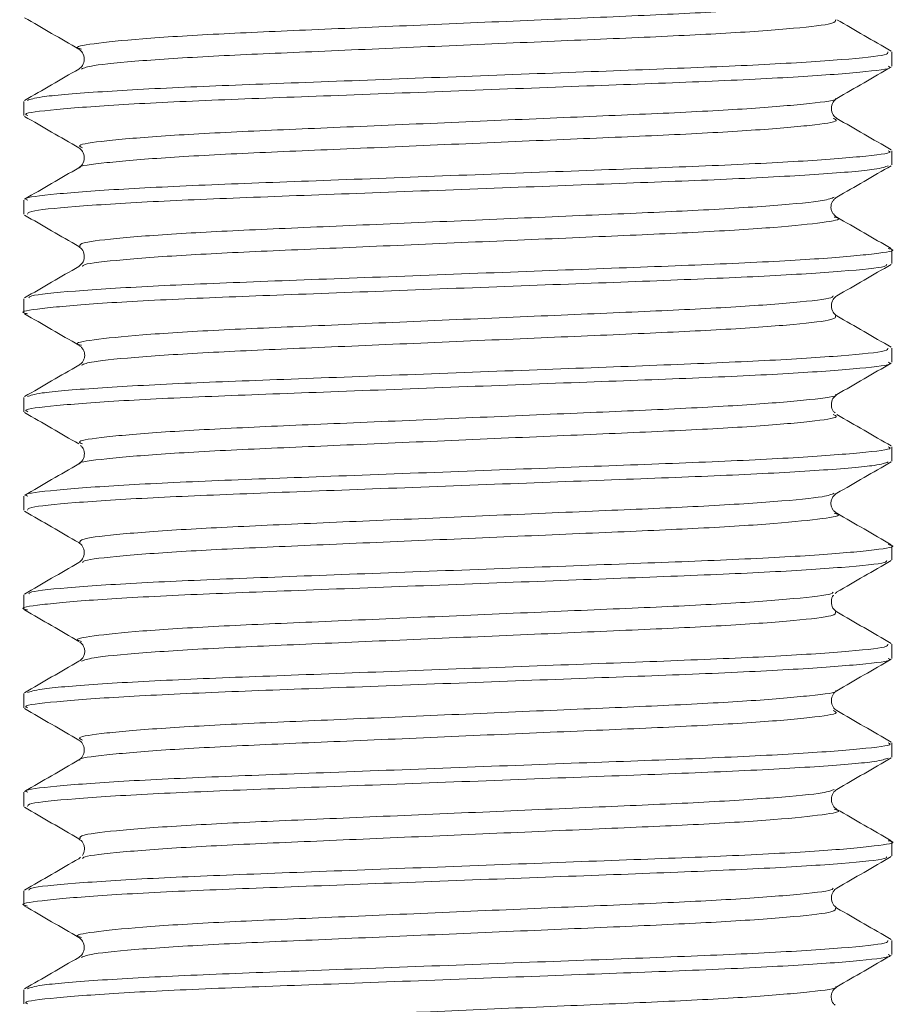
# Model space of a CAD drawing. Header units: millimetres. Extents: x 0 to 210, y 0 to 297.
# Tile 20 of 24: x 108 to 115, y 247 to 256. Entities that reach past the tile are written whole.
import ezdxf

# ---------------------------------------------------------------- set-up
doc = ezdxf.new("R2010")
doc.units = ezdxf.units.MM

msp = doc.modelspace()

# ---------------------------------------------------------------- linework, layer by layer
at = {"color": 179, "linetype": 'Continuous', "lineweight": 15}
for p, q in [((115.2844, 255.2148), (115.2844, 255.3344)), ((107.951, 254.9178), (107.951, 254.7978)), ((115.2844, 254.3812), (115.2844, 254.5013)), ((107.951, 254.0844), (107.951, 253.9648)), ((115.2844, 253.5478), (115.2844, 253.6678)), ((108.4303, 253.5377), (108.4164, 253.5239)), ((107.951, 253.2513), (107.951, 253.1312)), ((115.2844, 252.7148), (115.2844, 252.8344)), ((107.951, 252.4178), (107.951, 252.2978)), ((115.2844, 251.8812), (115.2844, 252.0013)), ((107.951, 251.5844), (107.951, 251.4648)), ((115.2844, 251.0478), (115.2844, 251.1678)), ((107.951, 250.7513), (107.951, 250.6312)), ((114.8054, 250.7618), (114.819, 250.7752)), ((115.2844, 250.2148), (115.2844, 250.3344)), ((107.951, 249.9178), (107.951, 249.7978)), ((115.2844, 249.3812), (115.2844, 249.5014)), ((107.951, 249.0844), (107.951, 248.9648)), ((115.2844, 248.5478), (115.2844, 248.6678)), ((108.4299, 248.5367), (108.4164, 248.5239)), ((107.951, 248.2514), (107.951, 248.1312)), ((115.2844, 247.7148), (115.2844, 247.8344)), ((107.951, 247.4178), (107.951, 247.2978))]:
    msp.add_line(p, q, dxfattribs=at)
for points, knots in [([(114.7872, 255.775), (114.7859, 255.77), (114.7817, 255.7526), (114.4836, 255.7191), (113.9253, 255.6775), (113.158, 255.6413), (112.2635, 255.6034), (111.3031, 255.5616), (110.3765, 255.5215), (109.5613, 255.4866), (108.9108, 255.446), (108.5174, 255.4042), (108.364, 255.3767), (108.4278, 255.3613), (108.44, 255.3584)], [0, 0, 0, 0, 0.039035, 0.134008, 0.229483, 0.321412, 0.414327, 0.510049, 0.604394, 0.695526, 0.790183, 0.885814, 0.978256, 1, 1, 1, 1]), ([(107.9572, 255.6242), (108.0337, 255.5799), (108.1867, 255.4915), (108.3396, 255.4029), (108.4161, 255.3587)], [0, 0, 0, 0, 0.50005, 1, 1, 1, 1]), ([(114.8071, 255.6071), (114.81, 255.5966), (114.8163, 255.5739), (114.4896, 255.5344), (113.9237, 255.4928), (113.1584, 255.4566), (112.2635, 255.4186), (111.303, 255.3769), (110.3772, 255.3367), (109.5589, 255.3018), (108.9201, 255.2613), (108.5144, 255.2225), (108.4616, 255.2002), (108.4389, 255.1907)], [0, 0, 0, 0, 0.08181, 0.176717, 0.272126, 0.363991, 0.456842, 0.552497, 0.646776, 0.737845, 0.832437, 0.928001, 1, 1, 1, 1]), ([(115.2782, 255.3416), (115.2017, 255.3858), (115.0487, 255.4743), (114.8958, 255.5628), (114.8193, 255.6071)], [0, 0, 0, 0, 0.50005, 1, 1, 1, 1]), ([(107.9817, 254.9255), (108.0081, 254.9353), (108.0687, 254.9578), (108.5349, 254.9969), (109.2652, 255.0375), (110.2002, 255.0724), (111.258, 255.1125), (112.3557, 255.1543), (113.378, 255.1922), (114.2535, 255.2285), (114.8965, 255.27), (115.2525, 255.3065), (115.2512, 255.3266), (115.2508, 255.3344)], [0, 0, 0, 0, 0.075649, 0.173087, 0.269534, 0.362392, 0.45852, 0.556051, 0.650725, 0.744393, 0.841673, 0.938441, 1, 1, 1, 1]), ([(108.4159, 255.3588), (108.4274, 255.3501), (108.4505, 255.3325), (108.4681, 255.2746), (108.4505, 255.2167), (108.4274, 255.1991), (108.416, 255.1903)], [0, 0, 0, 0, 0.248461, 0.499984, 0.751523, 1, 1, 1, 1]), ([(115.2515, 255.2148), (115.2607, 255.2109), (115.2989, 255.1948), (115.0462, 255.1641), (114.5006, 255.1223), (113.6882, 255.0834), (112.7086, 255.0479), (111.6261, 255.0066), (110.5427, 254.9652), (109.5611, 254.9296), (108.7456, 254.8909), (108.1952, 254.8491), (107.9384, 254.818), (107.9755, 254.8018), (107.9847, 254.7978)], [0, 0, 0, 0, 0.029463, 0.123328, 0.219093, 0.312563, 0.404047, 0.499267, 0.59452, 0.686047, 0.779452, 0.875213, 0.969137, 1, 1, 1, 1]), ([(114.8193, 254.942), (114.8958, 254.9863), (115.0487, 255.0748), (115.2017, 255.1633), (115.2782, 255.2075)], [0, 0, 0, 0, 0.49995, 1, 1, 1, 1]), ([(108.4161, 255.1904), (108.3396, 255.1462), (108.1867, 255.0577), (108.0337, 254.9692), (107.9572, 254.9249)], [0, 0, 0, 0, 0.49995, 1, 1, 1, 1]), ([(114.8087, 254.942), (114.8103, 254.9409), (114.8311, 254.9276), (114.6121, 254.8997), (114.1422, 254.8579), (113.4292, 254.8191), (112.5725, 254.7836), (111.625, 254.7423), (110.6771, 254.7009), (109.8176, 254.6653), (109.1052, 254.6266), (108.6186, 254.5847), (108.3878, 254.5508), (108.4323, 254.5318), (108.4482, 254.525)], [0, 0, 0, 0, 0.0080126, 0.1018837, 0.1976574, 0.2911343, 0.3826225, 0.4778511, 0.573112, 0.6646438, 0.7580549, 0.8538249, 0.9477555, 1, 1, 1, 1]), ([(114.8198, 254.7735), (114.8082, 254.7823), (114.785, 254.8), (114.7673, 254.8579), (114.785, 254.9158), (114.8082, 254.9335), (114.8198, 254.9423)], [0, 0, 0, 0, 0.2483048, 0.5000045, 0.7516998, 1, 1, 1, 1]), ([(107.9572, 254.7908), (108.0337, 254.7466), (108.1867, 254.6581), (108.3396, 254.5696), (108.4161, 254.5254)], [0, 0, 0, 0, 0.50005, 1, 1, 1, 1]), ([(114.7869, 254.7741), (114.803, 254.7675), (114.8489, 254.7487), (114.6222, 254.715), (114.1396, 254.6732), (113.4299, 254.6343), (112.5723, 254.5988), (111.6251, 254.5575), (110.6769, 254.5161), (109.8182, 254.4806), (109.1026, 254.4418), (108.6284, 254.4001), (108.4064, 254.3719), (108.4265, 254.3584), (108.4284, 254.3571)], [0, 0, 0, 0, 0.0508383, 0.1447095, 0.2404834, 0.3339604, 0.4254488, 0.5206775, 0.6159385, 0.7074705, 0.8008817, 0.8966519, 0.9905826, 1, 1, 1, 1]), ([(115.2782, 254.5083), (115.2017, 254.5525), (115.0487, 254.641), (114.8958, 254.7295), (114.8193, 254.7737)], [0, 0, 0, 0, 0.50005, 1, 1, 1, 1]), ([(107.9847, 254.0844), (107.9755, 254.0884), (107.9384, 254.1046), (108.1952, 254.1357), (108.7456, 254.1775), (109.5611, 254.2162), (110.5427, 254.2518), (111.6261, 254.2932), (112.7086, 254.3345), (113.6882, 254.37), (114.5006, 254.4088), (115.0462, 254.4506), (115.2989, 254.4814), (115.2607, 254.4975), (115.2515, 254.5013)], [0, 0, 0, 0, 0.030863, 0.124787, 0.220548, 0.313953, 0.40548, 0.500733, 0.595953, 0.687437, 0.780907, 0.876672, 0.970537, 1, 1, 1, 1]), ([(108.4159, 254.5255), (108.4273, 254.5168), (108.4505, 254.4991), (108.4681, 254.4412), (108.4504, 254.3833), (108.4273, 254.3657), (108.4158, 254.3569)], [0, 0, 0, 0, 0.248412, 0.500014, 0.751602, 1, 1, 1, 1]), ([(115.2524, 254.3736), (115.2275, 254.364), (115.17, 254.3417), (114.7097, 254.3028), (113.9831, 254.2622), (113.0506, 254.2273), (111.9941, 254.1872), (110.8961, 254.1454), (109.872, 254.1074), (108.9938, 254.0713), (108.3466, 254.0297), (107.9853, 253.993), (107.9843, 253.9727), (107.9839, 253.9648)], [0, 0, 0, 0, 0.074172, 0.171591, 0.268086, 0.360953, 0.457028, 0.55457, 0.649317, 0.742924, 0.840179, 0.936988, 1, 1, 1, 1]), ([(114.8193, 254.1087), (114.8958, 254.1529), (115.0487, 254.2415), (115.2017, 254.3299), (115.2782, 254.3742)], [0, 0, 0, 0, 0.49995, 1, 1, 1, 1]), ([(108.4161, 254.3571), (108.3396, 254.3128), (108.1867, 254.2243), (108.0337, 254.1358), (107.9572, 254.0916)], [0, 0, 0, 0, 0.49995, 1, 1, 1, 1]), ([(114.7954, 254.1084), (114.7741, 254.0991), (114.7239, 254.0771), (114.3234, 254.0385), (113.6879, 253.9979), (112.8717, 253.963), (111.9471, 253.9229), (110.9863, 253.8811), (110.0898, 253.8431), (109.3221, 253.807), (108.7526, 253.7653), (108.4208, 253.7256), (108.4248, 253.7027), (108.4267, 253.692)], [0, 0, 0, 0, 0.070542, 0.166089, 0.260728, 0.351807, 0.446034, 0.541702, 0.634626, 0.726431, 0.821816, 0.916763, 1, 1, 1, 1]), ([(114.8191, 253.9405), (114.8111, 253.9444), (114.8005, 253.9496), (114.7765, 253.9859), (114.7685, 254.0143), (114.77, 254.0446), (114.781, 254.0723), (114.7981, 254.0944), (114.8125, 254.1041), (114.8193, 254.1087)], [0, 0, 0, 0, 0.476409, 0.63076, 0.745005, 0.830189, 0.89654, 0.951781, 1, 1, 1, 1]), ([(107.9572, 253.9575), (108.0337, 253.9133), (108.1867, 253.8248), (108.3396, 253.7363), (108.4161, 253.692)], [0, 0, 0, 0, 0.5000505, 1, 1, 1, 1]), ([(114.7965, 253.9407), (114.8081, 253.9379), (114.8723, 253.9227), (114.7218, 253.8955), (114.3329, 253.8537), (113.6854, 253.8131), (112.8723, 253.7782), (111.9469, 253.7381), (110.9862, 253.6964), (110.0902, 253.6583), (109.3206, 253.6222), (108.7585, 253.5807), (108.4562, 253.5469), (108.4503, 253.5293), (108.4485, 253.5241)], [0, 0, 0, 0, 0.020382, 0.112751, 0.208367, 0.303075, 0.394219, 0.488515, 0.584252, 0.677243, 0.769115, 0.864569, 0.959585, 1, 1, 1, 1]), ([(115.2782, 253.6749), (115.2017, 253.7192), (115.0487, 253.8077), (114.8958, 253.8962), (114.8193, 253.9404)], [0, 0, 0, 0, 0.50005, 1, 1, 1, 1]), ([(107.9949, 253.2588), (107.9968, 253.2644), (108.0029, 253.2822), (108.35, 253.3163), (108.993, 253.3579), (109.8722, 253.394), (110.8961, 253.432), (111.9939, 253.4738), (113.0514, 253.5139), (113.9804, 253.5488), (114.7205, 253.5894), (115.164, 253.6312), (115.3365, 253.6581), (115.2654, 253.673), (115.2537, 253.6755)], [0, 0, 0, 0, 0.042886, 0.137874, 0.233299, 0.325146, 0.418111, 0.513819, 0.608087, 0.699208, 0.793888, 0.889475, 0.981819, 1, 1, 1, 1]), ([(108.4163, 253.6919), (108.4284, 253.6824), (108.454, 253.662), (108.4683, 253.6006), (108.4503, 253.5535), (108.4359, 253.5421), (108.4303, 253.5377)], [0, 0, 0, 0, 0.230169, 0.491557, 0.803099, 1, 1, 1, 1]), ([(115.2408, 253.5404), (115.2395, 253.535), (115.2354, 253.5173), (114.8934, 253.4834), (114.2549, 253.4419), (113.3784, 253.4057), (112.3564, 253.3678), (111.259, 253.326), (110.2001, 253.2858), (109.2685, 253.2509), (108.5248, 253.2104), (108.076, 253.1686), (107.9001, 253.1414), (107.9707, 253.1263), (107.983, 253.1236)], [0, 0, 0, 0, 0.041468, 0.136412, 0.231861, 0.323768, 0.416656, 0.512349, 0.60667, 0.697778, 0.792407, 0.88801, 0.980431, 1, 1, 1, 1]), ([(108.4162, 253.5238), (108.3397, 253.4795), (108.1867, 253.391), (108.0337, 253.3025), (107.9572, 253.2583)], [0, 0, 0, 0, 0.499949, 1, 1, 1, 1]), ([(114.8193, 253.2754), (114.8958, 253.3196), (115.0487, 253.4081), (115.2017, 253.4966), (115.2782, 253.5408)], [0, 0, 0, 0, 0.499949, 1, 1, 1, 1]), ([(114.7872, 253.275), (114.786, 253.27), (114.7818, 253.2527), (114.4839, 253.2191), (113.9257, 253.1776), (113.1585, 253.1413), (112.2642, 253.1034), (111.3038, 253.0617), (110.3771, 253.0215), (109.5618, 252.9866), (108.9112, 252.946), (108.5176, 252.9042), (108.3641, 252.8767), (108.4278, 252.8614), (108.44, 252.8584)], [0, 0, 0, 0, 0.0389812, 0.1339537, 0.229432, 0.3213644, 0.414278, 0.5100012, 0.6043494, 0.6954825, 0.7901394, 0.8857722, 0.9782192, 1, 1, 1, 1]), ([(114.8193, 253.1071), (114.8079, 253.1158), (114.7849, 253.1334), (114.7673, 253.1912), (114.7849, 253.2491), (114.8079, 253.2666), (114.8193, 253.2754)], [0, 0, 0, 0, 0.248558, 0.500002, 0.751444, 1, 1, 1, 1]), ([(107.9572, 253.1242), (108.0337, 253.0799), (108.1867, 252.9915), (108.3396, 252.903), (108.4161, 252.8587)], [0, 0, 0, 0, 0.500051, 1, 1, 1, 1]), ([(114.807, 253.1071), (114.81, 253.0966), (114.8164, 253.0739), (114.4899, 253.0344), (113.9242, 252.9928), (113.1589, 252.9566), (112.2641, 252.9187), (111.3036, 252.8769), (110.3778, 252.8367), (109.5594, 252.8019), (108.9205, 252.7613), (108.5145, 252.7225), (108.4616, 252.7002), (108.4389, 252.6907)], [0, 0, 0, 0, 0.081697, 0.176605, 0.272018, 0.363889, 0.456739, 0.552397, 0.646682, 0.737753, 0.832346, 0.927913, 1, 1, 1, 1]), ([(115.2782, 252.8416), (115.2017, 252.8859), (115.0488, 252.9743), (114.8958, 253.0628), (114.8193, 253.1071)], [0, 0, 0, 0, 0.49985, 1, 1, 1, 1]), ([(107.9816, 252.4254), (108.0081, 252.4353), (108.0688, 252.4578), (108.5353, 252.497), (109.2658, 252.5375), (110.2008, 252.5724), (111.2588, 252.6126), (112.3564, 252.6543), (113.3786, 252.6922), (114.254, 252.7285), (114.8968, 252.7701), (115.2526, 252.8066), (115.2512, 252.8266), (115.2507, 252.8344)], [0, 0, 0, 0, 0.075738, 0.173174, 0.269616, 0.362472, 0.4586, 0.556128, 0.650796, 0.744465, 0.841743, 0.938507, 1, 1, 1, 1]), ([(108.4161, 252.8587), (108.4228, 252.8542), (108.4373, 252.8444), (108.4543, 252.8224), (108.4653, 252.7947), (108.4668, 252.7644), (108.4589, 252.736), (108.435, 252.6996), (108.4242, 252.6944), (108.4161, 252.6904)], [0, 0, 0, 0, 0.048727, 0.104607, 0.171671, 0.257423, 0.371846, 0.525816, 1, 1, 1, 1]), ([(115.2516, 252.7148), (115.2607, 252.7109), (115.299, 252.6949), (115.0465, 252.6641), (114.5011, 252.6223), (113.6888, 252.5834), (112.7093, 252.5479), (111.6269, 252.5066), (110.5435, 252.4652), (109.5617, 252.4297), (108.746, 252.3909), (108.1955, 252.3491), (107.9385, 252.3181), (107.9755, 252.3018), (107.9847, 252.2978)], [0, 0, 0, 0, 0.029401, 0.123263, 0.219028, 0.312501, 0.403983, 0.499202, 0.594456, 0.685985, 0.779387, 0.875148, 0.969074, 1, 1, 1, 1]), ([(108.4161, 252.6904), (108.3396, 252.6462), (108.1867, 252.5577), (108.0337, 252.4692), (107.9572, 252.4249)], [0, 0, 0, 0, 0.499949, 1, 1, 1, 1]), ([(114.8193, 252.4421), (114.8958, 252.4863), (115.0488, 252.5748), (115.2017, 252.6633), (115.2782, 252.7075)], [0, 0, 0, 0, 0.4999494, 1, 1, 1, 1]), ([(114.8087, 252.442), (114.8104, 252.441), (114.8312, 252.4276), (114.6123, 252.3997), (114.1427, 252.358), (113.4298, 252.3191), (112.5731, 252.2836), (111.6257, 252.2423), (110.6777, 252.2009), (109.8181, 252.1653), (109.1056, 252.1266), (108.6188, 252.0848), (108.3878, 252.0508), (108.4323, 252.0318), (108.4482, 252.025)], [0, 0, 0, 0, 0.00799, 0.101849, 0.197612, 0.291082, 0.382559, 0.477777, 0.573029, 0.664553, 0.757952, 0.853712, 0.947635, 1, 1, 1, 1]), ([(114.8054, 252.2874), (114.7999, 252.2916), (114.7863, 252.302), (114.7669, 252.3486), (114.7804, 252.411), (114.807, 252.4322), (114.8193, 252.442)], [0, 0, 0, 0, 0.213379, 0.530041, 0.784031, 1, 1, 1, 1]), ([(107.9572, 252.2908), (108.0337, 252.2466), (108.1867, 252.1581), (108.3397, 252.0696), (108.4162, 252.0253)], [0, 0, 0, 0, 0.500051, 1, 1, 1, 1]), ([(114.7869, 252.2741), (114.803, 252.2675), (114.849, 252.2487), (114.6224, 252.215), (114.14, 252.1732), (113.4305, 252.1344), (112.5729, 252.0989), (111.6258, 252.0575), (110.6775, 252.0162), (109.8188, 251.9806), (109.1031, 251.9418), (108.6287, 251.9001), (108.4065, 251.8719), (108.4266, 251.8584), (108.4284, 251.8571)], [0, 0, 0, 0, 0.050772, 0.144641, 0.240416, 0.333896, 0.425383, 0.520611, 0.615875, 0.707409, 0.800818, 0.896589, 0.990523, 1, 1, 1, 1]), ([(115.2782, 252.0083), (115.2017, 252.0525), (115.0487, 252.141), (114.8958, 252.2295), (114.8193, 252.2737)], [0, 0, 0, 0, 0.500051, 1, 1, 1, 1]), ([(107.9847, 251.5844), (107.9755, 251.5884), (107.9385, 251.6047), (108.1955, 251.6357), (108.746, 251.6775), (109.5617, 251.7163), (110.5435, 251.7518), (111.6269, 251.7932), (112.7093, 251.8345), (113.6888, 251.87), (114.5011, 251.9089), (115.0465, 251.9507), (115.299, 251.9814), (115.2607, 251.9975), (115.2516, 252.0013)], [0, 0, 0, 0, 0.030925, 0.124852, 0.220613, 0.314015, 0.405544, 0.500798, 0.596017, 0.687499, 0.780972, 0.876737, 0.970599, 1, 1, 1, 1]), ([(108.4298, 252.0121), (108.4352, 252.0081), (108.448, 251.9985), (108.4686, 251.9525), (108.4561, 251.8893), (108.4286, 251.8671), (108.4161, 251.8571)], [0, 0, 0, 0, 0.230759, 0.551176, 0.797473, 1, 1, 1, 1]), ([(108.4161, 251.8571), (108.3396, 251.8128), (108.1867, 251.7243), (108.0337, 251.6358), (107.9572, 251.5916)], [0, 0, 0, 0, 0.49995, 1, 1, 1, 1]), ([(115.2523, 251.8736), (115.2275, 251.864), (115.1701, 251.8417), (114.7101, 251.8028), (113.9837, 251.7622), (113.0513, 251.7273), (111.9949, 251.6872), (110.8968, 251.6455), (109.8727, 251.6074), (108.9944, 251.5713), (108.347, 251.5297), (107.9854, 251.493), (107.9843, 251.4727), (107.9838, 251.4648)], [0, 0, 0, 0, 0.07407, 0.171492, 0.267993, 0.360864, 0.45694, 0.554487, 0.649241, 0.742849, 0.840106, 0.936921, 1, 1, 1, 1]), ([(114.8193, 251.6087), (114.8957, 251.6529), (115.0487, 251.7414), (115.2017, 251.8299), (115.2782, 251.8742)], [0, 0, 0, 0, 0.499949, 1, 1, 1, 1]), ([(114.7953, 251.6084), (114.7741, 251.5991), (114.724, 251.5771), (114.3237, 251.5385), (113.6884, 251.4979), (112.8723, 251.463), (111.9477, 251.4229), (110.9869, 251.3811), (110.0904, 251.3431), (109.3226, 251.307), (108.7529, 251.2654), (108.4209, 251.2256), (108.4248, 251.2027), (108.4266, 251.192)], [0, 0, 0, 0, 0.070438, 0.165987, 0.26063, 0.351711, 0.445938, 0.541608, 0.634537, 0.726341, 0.821727, 0.916679, 1, 1, 1, 1]), ([(114.8193, 251.4404), (114.8125, 251.445), (114.7981, 251.4547), (114.7807, 251.4769), (114.7696, 251.5048), (114.7682, 251.5353), (114.7763, 251.5636), (114.8008, 251.6), (114.8113, 251.6049), (114.8193, 251.6087)], [0, 0, 0, 0, 0.047588, 0.101587, 0.166025, 0.249227, 0.362232, 0.516725, 1, 1, 1, 1]), ([(107.9572, 251.4575), (108.0337, 251.4133), (108.1867, 251.3248), (108.3397, 251.2363), (108.4161, 251.192)], [0, 0, 0, 0, 0.50005, 1, 1, 1, 1]), ([(114.7966, 251.4407), (114.8081, 251.4379), (114.8723, 251.4227), (114.722, 251.3956), (114.3333, 251.3538), (113.6859, 251.3131), (112.8729, 251.2782), (111.9476, 251.2382), (110.9869, 251.1964), (110.0908, 251.1584), (109.321, 251.1222), (108.7587, 251.0807), (108.4563, 251.0469), (108.4503, 251.0293), (108.4485, 251.0241)], [0, 0, 0, 0, 0.0203011, 0.1126632, 0.2082757, 0.3029822, 0.3941243, 0.4884142, 0.5841486, 0.67714, 0.7690056, 0.8644557, 0.9594705, 1, 1, 1, 1]), ([(115.2782, 251.1749), (115.2017, 251.2192), (115.0487, 251.3077), (114.8958, 251.3962), (114.8193, 251.4404)], [0, 0, 0, 0, 0.50005, 1, 1, 1, 1]), ([(107.9949, 250.7588), (107.9968, 250.7644), (108.003, 250.7822), (108.3503, 250.8164), (108.9935, 250.8579), (109.8729, 250.894), (110.8968, 250.9321), (111.9947, 250.9738), (113.0521, 251.0139), (113.981, 251.0488), (114.7209, 251.0894), (115.1642, 251.1312), (115.3365, 251.1581), (115.2655, 251.173), (115.2538, 251.1755)], [0, 0, 0, 0, 0.042996, 0.137983, 0.233405, 0.325246, 0.418212, 0.513917, 0.60818, 0.699299, 0.793977, 0.889561, 0.981898, 1, 1, 1, 1]), ([(108.4161, 251.192), (108.4275, 251.1833), (108.4505, 251.1657), (108.4681, 251.1079), (108.4505, 251.05), (108.4275, 251.0325), (108.4161, 251.0238)], [0, 0, 0, 0, 0.2485579, 0.5000022, 0.7514443, 1, 1, 1, 1]), ([(115.2408, 251.0404), (115.2395, 251.035), (115.2355, 251.0174), (114.8938, 250.9835), (114.2554, 250.9419), (113.3791, 250.9057), (112.3571, 250.8678), (111.2597, 250.826), (110.2008, 250.7858), (109.2691, 250.751), (108.5252, 250.7104), (108.0761, 250.6686), (107.9001, 250.6414), (107.9707, 250.6263), (107.9831, 250.6236)], [0, 0, 0, 0, 0.04139, 0.136331, 0.23178, 0.323688, 0.416571, 0.512262, 0.606583, 0.69769, 0.792315, 0.887918, 0.980341, 1, 1, 1, 1]), ([(108.4161, 251.0237), (108.3396, 250.9795), (108.1867, 250.891), (108.0337, 250.8025), (107.9572, 250.7583)], [0, 0, 0, 0, 0.4999495, 1, 1, 1, 1]), ([(114.8193, 250.7754), (114.8958, 250.8196), (115.0487, 250.9081), (115.2017, 250.9966), (115.2782, 251.0408)], [0, 0, 0, 0, 0.49995, 1, 1, 1, 1]), ([(114.7872, 250.775), (114.786, 250.77), (114.7819, 250.7527), (114.4842, 250.7191), (113.9262, 250.6776), (113.1591, 250.6413), (112.2648, 250.6034), (111.3044, 250.5617), (110.3777, 250.5215), (109.5623, 250.4866), (108.9115, 250.4461), (108.5178, 250.4043), (108.3641, 250.3768), (108.4279, 250.3614), (108.4401, 250.3584)], [0, 0, 0, 0, 0.038906, 0.133875, 0.229353, 0.321287, 0.414196, 0.509917, 0.604265, 0.695397, 0.79005, 0.885682, 0.978131, 1, 1, 1, 1]), ([(114.8191, 250.6072), (114.8069, 250.617), (114.7803, 250.6384), (114.767, 250.6997), (114.7816, 250.7388), (114.7902, 250.7469), (114.7908, 250.7475)], [0, 0, 0, 0, 0.26572, 0.578627, 0.970018, 1, 1, 1, 1]), ([(107.9572, 250.6242), (108.0337, 250.5799), (108.1867, 250.4915), (108.3396, 250.4029), (108.4161, 250.3587)], [0, 0, 0, 0, 0.500051, 1, 1, 1, 1]), ([(114.807, 250.6071), (114.81, 250.5966), (114.8165, 250.5739), (114.4902, 250.5345), (113.9246, 250.4928), (113.1595, 250.4566), (112.2647, 250.4187), (111.3043, 250.3769), (110.3784, 250.3368), (109.5599, 250.3019), (108.9208, 250.2613), (108.5147, 250.2225), (108.4617, 250.2003), (108.4389, 250.1907)], [0, 0, 0, 0, 0.081683, 0.176588, 0.272002, 0.363874, 0.456721, 0.552378, 0.646664, 0.737734, 0.832324, 0.927892, 1, 1, 1, 1]), ([(115.2782, 250.3416), (115.2017, 250.3858), (115.0487, 250.4743), (114.8958, 250.5628), (114.8193, 250.6071)], [0, 0, 0, 0, 0.5000504, 1, 1, 1, 1]), ([(107.9816, 249.9255), (108.0082, 249.9353), (108.069, 249.9578), (108.5357, 249.997), (109.2664, 250.0376), (110.2015, 250.0724), (111.2595, 250.1126), (112.3571, 250.1544), (113.3793, 250.1923), (114.2545, 250.2285), (114.8972, 250.2701), (115.2527, 250.3066), (115.2513, 250.3266), (115.2507, 250.3344)], [0, 0, 0, 0, 0.075761, 0.173202, 0.269647, 0.362506, 0.458641, 0.556173, 0.650842, 0.744518, 0.841803, 0.938569, 1, 1, 1, 1]), ([(108.4234, 250.3524), (108.4294, 250.3495), (108.4379, 250.3454), (108.4593, 250.3141), (108.4676, 250.286), (108.4664, 250.2588), (108.4598, 250.2388), (108.4514, 250.2225), (108.4374, 250.2047), (108.423, 250.195), (108.4161, 250.1904)], [0, 0, 0, 0, 0.424049, 0.599674, 0.726034, 0.817301, 0.854378, 0.887681, 0.946939, 1, 1, 1, 1]), ([(108.4161, 250.1904), (108.3397, 250.1462), (108.1867, 250.0577), (108.0337, 249.9692), (107.9572, 249.9249)], [0, 0, 0, 0, 0.49995, 1, 1, 1, 1]), ([(115.2516, 250.2148), (115.2607, 250.2109), (115.2991, 250.1949), (115.0467, 250.1641), (114.5016, 250.1223), (113.6894, 250.0835), (112.71, 250.048), (111.6276, 250.0066), (110.5442, 249.9653), (109.5623, 249.9297), (108.7465, 249.891), (108.1958, 249.8492), (107.9386, 249.8181), (107.9756, 249.8018), (107.9847, 249.7978)], [0, 0, 0, 0, 0.0293389, 0.1231979, 0.2189633, 0.3124395, 0.4039192, 0.4991368, 0.5943924, 0.6859234, 0.7793222, 0.8750833, 0.9690122, 1, 1, 1, 1]), ([(114.8193, 249.942), (114.8958, 249.9863), (115.0487, 250.0748), (115.2017, 250.1633), (115.2782, 250.2075)], [0, 0, 0, 0, 0.49995, 1, 1, 1, 1]), ([(114.8088, 249.942), (114.8105, 249.941), (114.8313, 249.9276), (114.6125, 249.8997), (114.1431, 249.858), (113.4303, 249.8191), (112.5737, 249.7836), (111.6263, 249.7423), (110.6783, 249.7009), (109.8186, 249.6654), (109.1061, 249.6266), (108.6191, 249.5848), (108.3879, 249.5508), (108.4323, 249.5318), (108.4482, 249.525)], [0, 0, 0, 0, 0.0078875, 0.1017533, 0.1975274, 0.2910102, 0.3824948, 0.4777205, 0.5729844, 0.6645203, 0.7579256, 0.8536954, 0.9476312, 1, 1, 1, 1]), ([(114.8196, 249.7736), (114.8081, 249.7823), (114.7849, 249.8), (114.7673, 249.8579), (114.785, 249.9158), (114.8081, 249.9335), (114.8197, 249.9422)], [0, 0, 0, 0, 0.248393, 0.500012, 0.75162, 1, 1, 1, 1]), ([(107.9572, 249.7908), (108.0337, 249.7466), (108.1867, 249.6581), (108.3396, 249.5696), (108.4161, 249.5254)], [0, 0, 0, 0, 0.50005, 1, 1, 1, 1]), ([(114.7869, 249.7741), (114.803, 249.7675), (114.849, 249.7487), (114.6226, 249.7151), (114.1404, 249.6732), (113.431, 249.6344), (112.5735, 249.5989), (111.6264, 249.5576), (110.6781, 249.5162), (109.8193, 249.4806), (109.1035, 249.4419), (108.6289, 249.4001), (108.4066, 249.3719), (108.4267, 249.3584), (108.4285, 249.3571)], [0, 0, 0, 0, 0.050765, 0.144622, 0.240387, 0.33386, 0.425336, 0.520553, 0.615808, 0.707335, 0.800731, 0.896492, 0.990419, 1, 1, 1, 1]), ([(115.2782, 249.5083), (115.2017, 249.5525), (115.0487, 249.641), (114.8957, 249.7295), (114.8193, 249.7738)], [0, 0, 0, 0, 0.500051, 1, 1, 1, 1]), ([(107.9847, 249.0844), (107.9756, 249.0884), (107.9386, 249.1047), (108.1958, 249.1358), (108.7465, 249.1776), (109.5623, 249.2163), (110.5442, 249.2519), (111.6276, 249.2932), (112.71, 249.3346), (113.6894, 249.37), (114.5016, 249.4089), (115.0467, 249.4507), (115.2991, 249.4815), (115.2607, 249.4975), (115.2516, 249.5014)], [0, 0, 0, 0, 0.030988, 0.124917, 0.220678, 0.314077, 0.405608, 0.500863, 0.596081, 0.68756, 0.781037, 0.876802, 0.970661, 1, 1, 1, 1]), ([(108.4157, 249.5256), (108.4272, 249.5168), (108.4505, 249.4992), (108.4681, 249.4412), (108.4504, 249.3833), (108.4272, 249.3656), (108.4157, 249.3568)], [0, 0, 0, 0, 0.248325, 0.500007, 0.751682, 1, 1, 1, 1]), ([(108.4161, 249.3571), (108.3396, 249.3128), (108.1866, 249.2243), (108.0337, 249.1358), (107.9572, 249.0916)], [0, 0, 0, 0, 0.499949, 1, 1, 1, 1]), ([(115.2523, 249.3736), (115.2275, 249.364), (115.1703, 249.3418), (114.7105, 249.3029), (113.9843, 249.2622), (113.052, 249.2273), (111.9956, 249.1873), (110.8976, 249.1455), (109.8733, 249.1075), (108.9949, 249.0713), (108.3473, 249.0298), (107.9855, 248.993), (107.9843, 248.9728), (107.9838, 248.9648)], [0, 0, 0, 0, 0.07404, 0.171458, 0.267956, 0.360825, 0.456895, 0.554438, 0.649192, 0.742794, 0.840046, 0.936858, 1, 1, 1, 1]), ([(114.8193, 249.1087), (114.8958, 249.1529), (115.0487, 249.2415), (115.2017, 249.3299), (115.2782, 249.3742)], [0, 0, 0, 0, 0.49995, 1, 1, 1, 1]), ([(114.7953, 249.1084), (114.7741, 249.0991), (114.7242, 249.0771), (114.3241, 249.0385), (113.6889, 248.9979), (112.8729, 248.963), (111.9484, 248.9229), (110.9876, 248.8812), (110.091, 248.8431), (109.323, 248.807), (108.7532, 248.7654), (108.421, 248.7257), (108.4248, 248.7027), (108.4265, 248.692)], [0, 0, 0, 0, 0.0704121, 0.1659575, 0.2606004, 0.3516799, 0.4459021, 0.5415707, 0.6345009, 0.7263002, 0.821683, 0.9166337, 1, 1, 1, 1]), ([(114.8195, 248.9403), (114.808, 248.9491), (114.785, 248.9667), (114.7673, 249.0245), (114.7849, 249.0824), (114.808, 249.1), (114.8194, 249.1088)], [0, 0, 0, 0, 0.248479, 0.499984, 0.751506, 1, 1, 1, 1]), ([(107.9572, 248.9575), (108.0337, 248.9133), (108.1867, 248.8248), (108.3396, 248.7363), (108.4161, 248.692)], [0, 0, 0, 0, 0.500051, 1, 1, 1, 1]), ([(114.7966, 248.9407), (114.8082, 248.9379), (114.8723, 248.9227), (114.7221, 248.8956), (114.3337, 248.8538), (113.6864, 248.8132), (112.8735, 248.7783), (111.9482, 248.7382), (110.9875, 248.6964), (110.0914, 248.6584), (109.3215, 248.6222), (108.759, 248.5807), (108.4564, 248.5469), (108.4503, 248.5293), (108.4485, 248.5241)], [0, 0, 0, 0, 0.020222, 0.112582, 0.208195, 0.302905, 0.394049, 0.488338, 0.584074, 0.67707, 0.768934, 0.864384, 0.959402, 1, 1, 1, 1]), ([(115.2782, 248.6749), (115.2017, 248.7192), (115.0488, 248.8077), (114.8958, 248.8962), (114.8193, 248.9404)], [0, 0, 0, 0, 0.500051, 1, 1, 1, 1]), ([(107.9949, 248.2588), (107.9968, 248.2644), (108.0031, 248.2822), (108.3507, 248.3164), (108.994, 248.3579), (109.8735, 248.394), (110.8976, 248.4321), (111.9954, 248.4739), (113.0527, 248.5139), (113.9815, 248.5488), (114.7214, 248.5895), (115.1644, 248.6313), (115.3366, 248.6581), (115.2655, 248.673), (115.2539, 248.6754)], [0, 0, 0, 0, 0.043066, 0.138056, 0.233478, 0.325318, 0.418288, 0.513996, 0.608258, 0.699379, 0.794061, 0.889646, 0.981981, 1, 1, 1, 1]), ([(108.4163, 248.6919), (108.4291, 248.6816), (108.4498, 248.6649), (108.4627, 248.6309), (108.4659, 248.5867), (108.4543, 248.5666), (108.4459, 248.552)], [0, 0, 0, 0, 0.2346254, 0.3780654, 0.5475525, 1, 1, 1, 1]), ([(115.2408, 248.5404), (115.2396, 248.535), (115.2357, 248.5174), (114.8941, 248.4835), (114.2559, 248.442), (113.3797, 248.4057), (112.3579, 248.3678), (111.2605, 248.326), (110.2015, 248.2859), (109.2696, 248.251), (108.5257, 248.2104), (108.0763, 248.1686), (107.9002, 248.1414), (107.9707, 248.1263), (107.9831, 248.1236)], [0, 0, 0, 0, 0.041336, 0.136275, 0.231726, 0.323638, 0.416519, 0.512211, 0.606536, 0.697643, 0.792267, 0.887872, 0.980299, 1, 1, 1, 1]), ([(108.4161, 248.5237), (108.3396, 248.4795), (108.1867, 248.391), (108.0337, 248.3025), (107.9572, 248.2583)], [0, 0, 0, 0, 0.499949, 1, 1, 1, 1]), ([(114.8193, 248.2754), (114.8958, 248.3196), (115.0487, 248.4081), (115.2017, 248.4966), (115.2782, 248.5408)], [0, 0, 0, 0, 0.499949, 1, 1, 1, 1]), ([(114.7872, 248.275), (114.7861, 248.27), (114.782, 248.2527), (114.4845, 248.2192), (113.9266, 248.1776), (113.1597, 248.1414), (112.2654, 248.1035), (111.3051, 248.0617), (110.3783, 248.0215), (109.5628, 247.9867), (108.9119, 247.9461), (108.5179, 247.9043), (108.3642, 247.8768), (108.4279, 247.8614), (108.4401, 247.8584)], [0, 0, 0, 0, 0.038847, 0.133816, 0.229296, 0.321234, 0.414141, 0.509862, 0.604215, 0.695347, 0.789999, 0.885633, 0.978087, 1, 1, 1, 1]), ([(114.8191, 248.1072), (114.8073, 248.1164), (114.7828, 248.1355), (114.7672, 248.196), (114.7874, 248.2516), (114.8082, 248.2671), (114.819, 248.2752)], [0, 0, 0, 0, 0.217135, 0.452752, 0.715459, 1, 1, 1, 1]), ([(107.9572, 248.1242), (108.0337, 248.0799), (108.1867, 247.9915), (108.3396, 247.903), (108.4161, 247.8587)], [0, 0, 0, 0, 0.500051, 1, 1, 1, 1]), ([(114.8069, 248.1071), (114.8099, 248.0966), (114.8166, 248.0739), (114.4905, 248.0345), (113.9251, 247.9929), (113.1601, 247.9566), (112.2654, 247.9187), (111.3049, 247.877), (110.379, 247.8368), (109.5604, 247.8019), (108.9212, 247.7614), (108.5148, 247.7225), (108.4616, 247.7003), (108.4388, 247.6907)], [0, 0, 0, 0, 0.0816197, 0.1765211, 0.2719337, 0.3638062, 0.4566473, 0.5523014, 0.6465871, 0.7376548, 0.8322401, 0.9278065, 1, 1, 1, 1]), ([(115.2782, 247.8416), (115.2017, 247.8858), (115.0487, 247.9743), (114.8958, 248.0628), (114.8193, 248.1071)], [0, 0, 0, 0, 0.50005, 1, 1, 1, 1]), ([(107.9815, 247.4255), (108.0082, 247.4353), (108.0691, 247.4579), (108.5361, 247.497), (109.267, 247.5376), (110.2022, 247.5725), (111.2603, 247.6126), (112.3578, 247.6544), (113.3799, 247.6923), (114.255, 247.7285), (114.8975, 247.7701), (115.2528, 247.8066), (115.2513, 247.8266), (115.2507, 247.8344)], [0, 0, 0, 0, 0.075847, 0.173287, 0.269727, 0.362584, 0.458719, 0.556249, 0.650912, 0.744589, 0.841872, 0.938635, 1, 1, 1, 1]), ([(108.4161, 247.8587), (108.4275, 247.85), (108.4505, 247.8324), (108.4681, 247.7746), (108.4505, 247.7167), (108.4275, 247.6992), (108.4161, 247.6904)], [0, 0, 0, 0, 0.248557, 0.499996, 0.751439, 1, 1, 1, 1]), ([(108.4161, 247.6904), (108.3396, 247.6462), (108.1867, 247.5577), (108.0337, 247.4692), (107.9572, 247.4249)], [0, 0, 0, 0, 0.49995, 1, 1, 1, 1]), ([(115.2516, 247.7148), (115.2608, 247.7109), (115.2992, 247.6949), (115.047, 247.6641), (114.502, 247.6223), (113.69, 247.5835), (112.7107, 247.548), (111.6284, 247.5067), (110.5449, 247.4653), (109.5629, 247.4297), (108.747, 247.391), (108.196, 247.3492), (107.9387, 247.3181), (107.9756, 247.3018), (107.9848, 247.2978)], [0, 0, 0, 0, 0.029277, 0.123133, 0.218899, 0.312378, 0.403856, 0.499072, 0.594329, 0.685862, 0.779258, 0.875018, 0.96895, 1, 1, 1, 1]), ([(114.8193, 247.442), (114.8958, 247.4863), (115.0488, 247.5748), (115.2017, 247.6633), (115.2782, 247.7075)], [0, 0, 0, 0, 0.499949, 1, 1, 1, 1]), ([(114.8089, 247.442), (114.8105, 247.441), (114.8314, 247.4277), (114.6128, 247.3998), (114.1435, 247.358), (113.4308, 247.3192), (112.5744, 247.2837), (111.627, 247.2423), (110.6789, 247.201), (109.8192, 247.1654), (109.1065, 247.1267), (108.6193, 247.0848), (108.388, 247.0509), (108.4323, 247.0319), (108.4482, 247.0251)], [0, 0, 0, 0, 0.007854, 0.101719, 0.197494, 0.290981, 0.382465, 0.477691, 0.572957, 0.664496, 0.7579, 0.853671, 0.94761, 1, 1, 1, 1]), ([(114.8057, 247.2865), (114.8008, 247.2898), (114.79, 247.2969), (114.7691, 247.3365), (114.7725, 247.3804), (114.7852, 247.4146), (114.8063, 247.4316), (114.8193, 247.442)], [0, 0, 0, 0, 0.2786549, 0.6111175, 0.7331801, 0.8353083, 1, 1, 1, 1])]:
    msp.add_open_spline(points, degree=3, knots=knots, dxfattribs=at)

doc.saveas('drawing.dxf')
